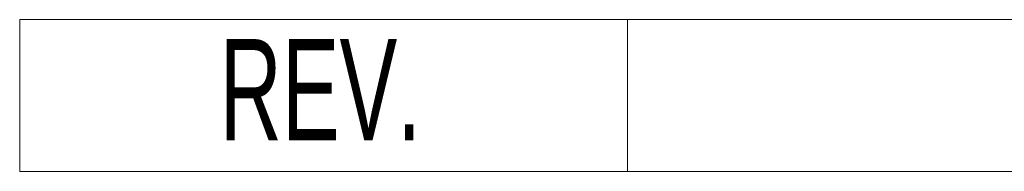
# Model space of a CAD drawing. Header units: millimetres. Extents: x 0 to 420, y 0 to 297.
# Tile 15 of 104: x 215.18 to 234.62, y 66.17 to 69.17. Entities that reach past the tile are written whole.
import ezdxf
from ezdxf.enums import TextEntityAlignment as Align

# ---------------------------------------------------------------- set-up
doc = ezdxf.new("R2010")
doc.units = ezdxf.units.MM
doc.layers.add('CARTIGLIO', color=140, linetype='Continuous')
doc.styles.add('SLDTEXTSTYLE0', font='TXT', dxfattribs={"width": 0.638298})

# ---------------------------------------------------------------- blocks, each defined once
blk = doc.blocks.new('SW_NOTE_0_27')
at = {"layer": 'CARTIGLIO', "color": 0, "insert": (2.34, 2.578), "char_height": 2, "attachment_point": 2, "style": 'SLDTEXTSTYLE0'}
blk.add_mtext('REV.', dxfattribs=at)
blk = doc.blocks.new('Cartiglio ALUSIC')
at = {"color": 161, "linetype": 'Continuous', "lineweight": 18}
for p, q in [((113.971, 150.999), (113.971, 153.999)), ((113.971, 153.999), (313.621, 153.999)), ((125.971, 153.999), (125.971, 150.999)), ((113.971, 150.999), (313.621, 150.999))]:
    blk.add_line(p, q, dxfattribs=at)
at = {"layer": 'CARTIGLIO', "color": 140}
blk.add_blockref('SW_NOTE_0_27', (117.568, 151.037), dxfattribs=at)
at = {"layer": 'CARTIGLIO', "color": 140, "style": 'SLDTEXTSTYLE0', "width": 0.638298}
for tag, height, p in [('AUTOATTR1', 3.5, (223.449, 133.7)), ('AUTOATTR2', 3.5, (221.929, 127.422)), ('AUTOATTR11', 3.5, (223.143, 121.411)), ('AUTOATTR8', 4, (219.244, 110.003)), ('AUTOATTR9', 4, (218.122, 100.423)), ('AUTOATTR0', 4, (249.033, 100.312))]:
    blk.add_attdef(tag, text='', height=height, dxfattribs=at).set_placement(p, align=Align.TOP_CENTER)
at = {"layer": 'CARTIGLIO', "color": 140}
for tag in ['AUTOATTR13', 'AUTOATTR12', 'AUTOATTR10', 'AUTOATTR7', 'AUTOATTR6', 'AUTOATTR5', 'AUTOATTR4', 'AUTOATTR3']:
    blk.add_attdef(tag, (0, 0), '', height=4, dxfattribs=at)

msp = doc.modelspace()

# ---------------------------------------------------------------- block references
at = {"layer": 'CARTIGLIO'}
msp.add_blockref('Cartiglio ALUSIC', (101.2063, -84.82804), dxfattribs=at)

doc.saveas('drawing.dxf')
